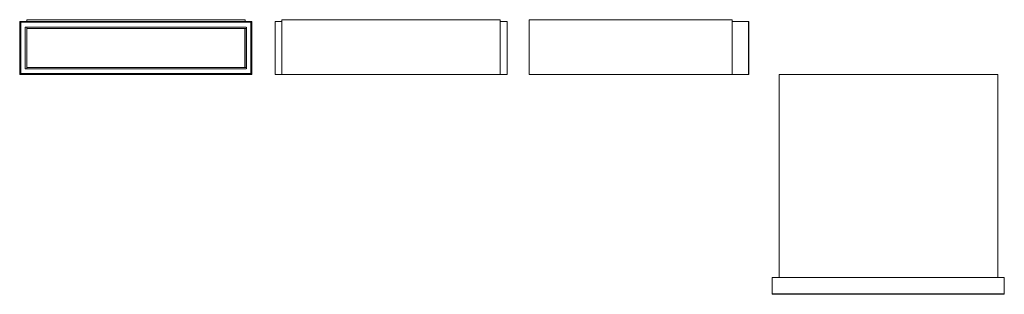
# Model space of a CAD drawing. Header units: millimetres. Extents: x 1 to 2519, y -562 to 140.
import ezdxf

# ---------------------------------------------------------------- set-up
doc = ezdxf.new("R2010")
doc.units = ezdxf.units.MM
doc.layers.add('GW451120_dwg', color=8, linetype='Continuous', lineweight=9)

# ---------------------------------------------------------------- blocks, each defined once
blk = doc.blocks.new('GW451120_dwg-300031-Południe')
at = {"color": 8, "lineweight": 9}
for p, q in [((0.8, 0.1), (0.8, 135.6)), ((0.8, 135.6), (594.7, 135.6)), ((0.8, 134), (0.8, 135.5)), ((0.8, 2.8), (0.8, 133.9)), ((0.9, 135.6), (594.5, 135.6)), ((594.5, 135.5), (0.9, 135.5)), ((0.9, 135.5), (0.9, 134)), ((594.5, 134), (0.9, 134)), ((3.2, 133.9), (0.9, 133.9)), ((0.9, 2.8), (0.9, 133.9)), ((592.2, 134), (3.2, 134)), ((3.2, 2.8), (3.2, 133.9)), ((3.3, 133.9), (3.3, 2.8)), ((592.1, 2.7), (592.1, 133.9)), ((594.5, 134), (592.2, 134)), ((592.2, 2.7), (592.2, 133.9)), ((594.5, 134), (594.5, 135.5)), ((594.5, 2.7), (594.5, 133.9)), ((594.6, 135.5), (594.6, 134)), ((594.6, 133.9), (594.6, 2.7)), ((594.7, 135.6), (594.7, 0.1)), ((14.7, 14.1), (14.7, 121.1)), ((14.8, 121.2), (18.8, 121.2)), ((18.8, 121.2), (14.8, 121.2)), ((14.8, 14.1), (14.8, 121.1)), ((18.8, 14.1), (18.8, 121.1)), ((18.9, 121.1), (18.9, 14.1)), ((18.9, 117.4), (18.9, 121.1)), ((19, 121.2), (580.5, 121.2)), ((580.5, 121.1), (19, 121.1)), ((19, 121.1), (19, 117.4)), ((580.5, 117.4), (19, 117.4)), ((580.5, 117.3), (19, 117.3)), ((576.8, 18), (576.8, 117.2)), ((576.8, 18), (576.8, 117.2)), ((576.9, 117.3), (580.5, 117.3)), ((580.5, 117.3), (576.9, 117.3)), ((580.5, 18), (580.5, 117.2)), ((580.6, 121.1), (580.6, 117.4)), ((580.5, 117.4), (580.6, 121.1)), ((580.6, 117.2), (580.6, 18)), ((0.8, 0.2), (0.8, 2.7)), ((594.7, 0.1), (0.8, 0.1)), ((0.9, 2.8), (3.2, 2.8)), ((594.5, 2.7), (0.9, 2.7)), ((0.9, 2.7), (0.9, 0.2)), ((0.9, 2.7), (0.9, 2.7)), ((594.5, 0.1), (0.9, 0.2)), ((594.5, 0.1), (0.9, 0.1)), ((3.2, 2.7), (592.2, 2.7)), ((3.2, 2.7), (3.2, 2.7)), ((18.8, 14), (14.8, 14)), ((14.8, 14), (14.8, 14)), ((14.8, 14), (18.8, 14)), ((18.8, 14), (18.8, 14)), ((18.9, 14.1), (18.9, 17.8)), ((19, 17.9), (580.5, 17.9)), ((580.5, 17.8), (19, 17.8)), ((19, 17.8), (19, 14.1)), ((580.5, 14.1), (19, 14.1)), ((580.5, 14), (19, 14)), ((576.8, 17.9), (576.9, 17.9)), ((580.5, 17.9), (576.9, 17.9)), ((576.9, 17.9), (580.5, 17.9)), ((580.5, 17.9), (580.5, 17.9)), ((580.5, 14.1), (580.6, 17.8)), ((580.6, 17.8), (580.6, 14.1)), ((592.2, 2.7), (594.5, 2.7)), ((594.5, 0.2), (594.5, 2.7)), ((594.6, 2.7), (594.6, 0.2))]:
    blk.add_line(p, q, dxfattribs=at)
at = {"color": 196, "lineweight": 9}
for p, q in [((18.7, 135.6), (18.7, 140)), ((577.7, 140), (18.7, 140)), ((577.7, 140), (577.7, 135.6)), ((18.7, 0), (577.7, 0))]:
    blk.add_line(p, q, dxfattribs=at)
blk = doc.blocks.new('GW451120_dwg-300031-Północ')
at = {"color": 8, "lineweight": 9}
for p, q in [((-594.7, 135.6), (-577.7, 135.6)), ((-594.7, 0.1), (-594.7, 135.6)), ((-18.7, 135.6), (-0.8, 135.6)), ((-0.8, 135.6), (-0.8, 0.1)), ((-577.7, 0.1), (-594.7, 0.1)), ((-0.8, 0.1), (-18.7, 0.1))]:
    blk.add_line(p, q, dxfattribs=at)
at = {"color": 196, "lineweight": 9}
for p, q in [((-18.7, 140), (-577.7, 140)), ((-577.7, 140), (-577.7, 0)), ((-18.7, 140), (-18.7, 0)), ((-577.7, 0), (-18.7, 0))]:
    blk.add_line(p, q, dxfattribs=at)
blk = doc.blocks.new('GW451120_dwg-300031-Zachód')
at = {"color": 196, "lineweight": 9}
for p, q in [((519.1, 140), (0.1, 140)), ((0.1, 140), (0.1, 0)), ((519.1, 0), (519.1, 140)), ((0.1, 0), (519.1, 0))]:
    blk.add_line(p, q, dxfattribs=at)
at = {"color": 8, "lineweight": 9}
for p, q in [((519.3, 135.6), (519.3, 0.1)), ((561.3, 135.6), (519.3, 135.6)), ((561.1, 135.6), (562, 135.6)), ((561.1, 135.6), (562, 135.6)), ((561.1, 135.5), (561.1, 134)), ((561.1, 135.5), (562, 135.5)), ((561.1, 135.5), (562, 135.5)), ((561.1, 134), (562, 134)), ((561.1, 134), (562, 134)), ((561.1, 134), (562, 134)), ((561.1, 134), (562, 134)), ((561.1, 134), (562, 134)), ((561.1, 134), (562, 134)), ((561.1, 133.9), (561.1, 2.8)), ((561.1, 133.9), (562, 133.9)), ((561.3, 0.1), (561.3, 135.6)), ((562, 135.6), (562, 135.6)), ((562, 134), (562, 135.5)), ((562, 135.5), (562, 134)), ((562, 2.8), (562, 133.9)), ((562.1, 134), (562.1, 135.5)), ((562.1, 135.5), (562.1, 134)), ((562.1, 2.8), (562.1, 133.9)), ((562.1, 2.8), (562.1, 133.9)), ((562.1, 2.7), (562.1, 133.9)), ((562.1, 2.7), (562.1, 133.9)), ((562.1, 14.1), (562.1, 121.1)), ((562.1, 14.1), (562.1, 121.1)), ((562.1, 117.4), (562.1, 121.1)), ((562.1, 121.1), (562.1, 121.1)), ((562.1, 121.1), (562.1, 117.4)), ((562.1, 117.4), (562.1, 117.4)), ((562.1, 18), (562.1, 117.2)), ((562.1, 18), (562.1, 117.2)), ((519.3, 0.1), (561.3, 0.1)), ((561.1, 2.8), (562, 2.8)), ((561.1, 2.7), (561.1, 0.2)), ((561.1, 2.7), (562, 2.7)), ((561.1, 2.7), (562, 2.7)), ((561.1, 2.7), (562, 2.7)), ((561.1, 2.7), (562, 2.7)), ((561.1, 2.7), (562, 2.7)), ((561.1, 2.7), (562, 2.7)), ((561.1, 2.7), (562, 2.7)), ((561.1, 0.1), (562, 0.1)), ((561.1, 0.1), (562, 0.1)), ((561.1, 0.1), (562, 0.1)), ((561.1, 0.1), (562, 0.1)), ((562, 0.2), (562, 2.7)), ((562, 2.7), (562, 0.2)), ((562, 0.1), (562, 0.1)), ((562.1, 14.1), (562.1, 17.8)), ((562.1, 17.8), (562.1, 17.8)), ((562.1, 17.8), (562.1, 14.1)), ((562.1, 14.1), (562.1, 14.1)), ((562.1, 0.2), (562.1, 2.7)), ((562.1, 2.7), (562.1, 0.2)), ((562.1, 0.1), (562.1, 0.2))]:
    blk.add_line(p, q, dxfattribs=at)
blk = doc.blocks.new('GW451120_dwg-300031-Poziom 1')
at = {"color": 196, "lineweight": 9}
for p, q in [((18.7, -519.1), (18.7, -0.1)), ((18.7, -0.1), (577.7, -0.1)), ((577.7, -0.1), (577.7, -519.1)), ((577.7, -519.1), (18.7, -519.1))]:
    blk.add_line(p, q, dxfattribs=at)
at = {"color": 8, "lineweight": 9}
for p, q in [((0.8, -561.3), (0.8, -519.3)), ((594.7, -519.3), (0.8, -519.3)), ((594.7, -561.3), (594.7, -519.3)), ((0.8, -561.1), (0.8, -562)), ((0.8, -561.1), (0.8, -562)), ((0.8, -561.1), (0.8, -562)), ((0.8, -561.1), (0.8, -562)), ((0.8, -561.1), (0.8, -562)), ((0.8, -561.1), (0.8, -562)), ((0.8, -561.3), (594.7, -561.3)), ((0.8, -562), (0.8, -562)), ((594.5, -561.1), (0.9, -561.1)), ((0.9, -561.1), (0.9, -562)), ((0.9, -562), (594.5, -562)), ((594.5, -562.1), (0.9, -562.1)), ((594.5, -562.1), (0.9, -562.1)), ((594.5, -562.1), (0.9, -562.1)), ((594.5, -562.1), (0.9, -562.1)), ((0.9, -562.1), (3.2, -562.1)), ((3.2, -562.1), (0.9, -562.1)), ((3.3, -562), (3.3, -562)), ((14.7, -562), (14.7, -562)), ((14.8, -562.1), (18.8, -562.1)), ((18.8, -562.1), (14.8, -562.1)), ((18.9, -562), (18.9, -562)), ((580.5, -562.1), (19, -562.1)), ((580.5, -562.1), (19, -562.1)), ((580.6, -562.1), (19, -562.1)), ((580.6, -562.1), (19, -562.1)), ((576.9, -562.1), (580.5, -562.1)), ((580.5, -562.1), (576.9, -562.1)), ((580.5, -562.1), (580.6, -562.1)), ((580.6, -562.1), (580.6, -562.1)), ((592.1, -562), (592.1, -562)), ((592.2, -562.1), (594.5, -562.1)), ((594.5, -562.1), (592.2, -562.1)), ((594.5, -561.1), (594.5, -562)), ((594.6, -561.1), (594.6, -562)), ((594.6, -561.1), (594.6, -562)), ((594.6, -561.1), (594.6, -562)), ((594.6, -561.1), (594.6, -562)), ((594.6, -561.1), (594.6, -562)), ((594.6, -561.1), (594.6, -562)), ((594.6, -562), (594.6, -562))]:
    blk.add_line(p, q, dxfattribs=at)

msp = doc.modelspace()

# ---------------------------------------------------------------- block references
at = {"layer": 'GW451120_dwg'}
for name, p in [('GW451120_dwg-300031-Południe', (0, 0)), ('GW451120_dwg-300031-Północ', (1248.7, 0)), ('GW451120_dwg-300031-Zachód', (1304.1, 0)), ('GW451120_dwg-300031-Poziom 1', (1924.8, 0))]:
    msp.add_blockref(name, p, dxfattribs=at)

doc.saveas('drawing.dxf')
